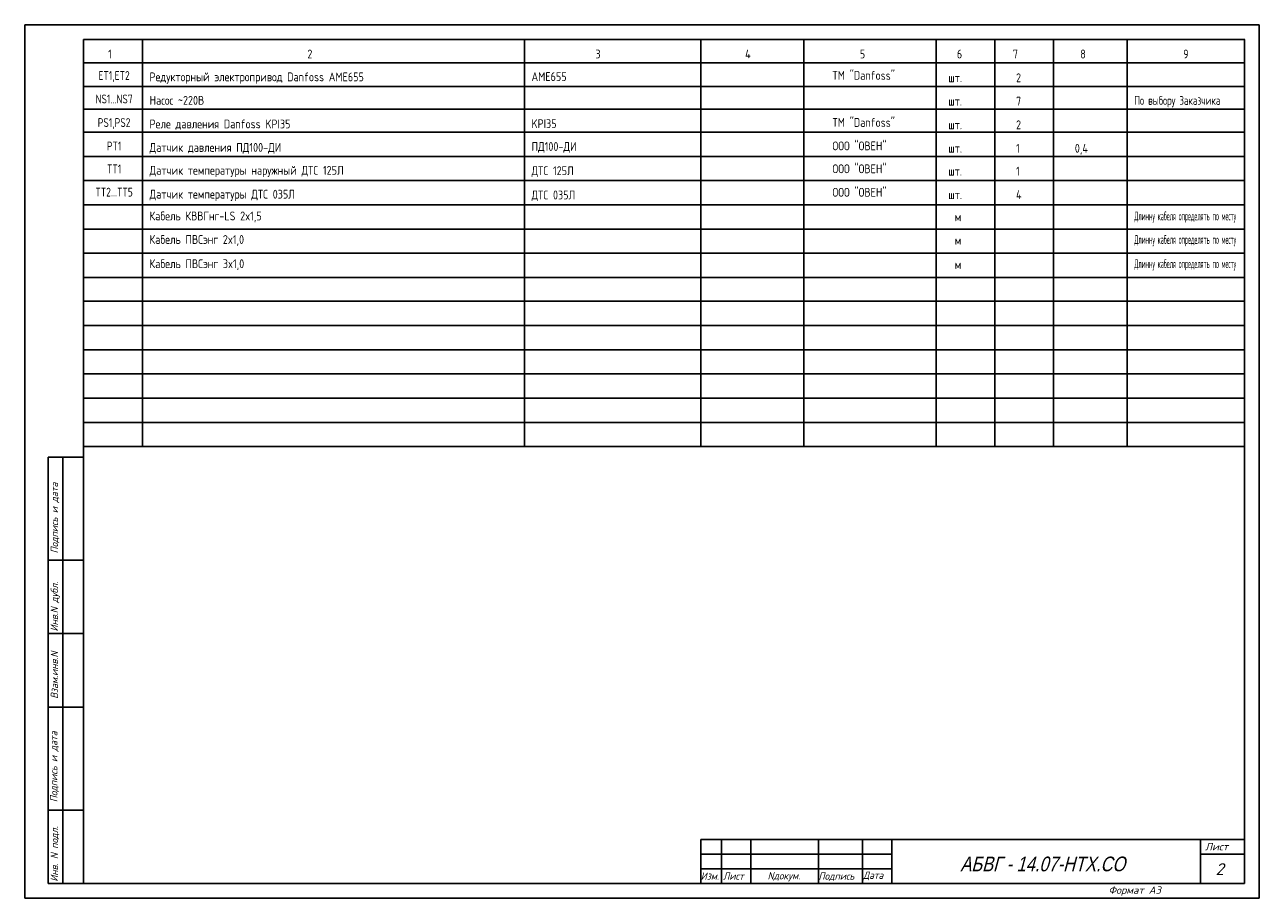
# Model space of a CAD drawing. Header units: millimetres. Extents: x 3779 to 4651, y 1112 to 1409.
# Tile 2 of 2: x 4231 to 4651, y 1112 to 1409. Entities that reach past the tile are written whole.
import ezdxf
from ezdxf.enums import TextEntityAlignment as Align

# ---------------------------------------------------------------- set-up
doc = ezdxf.new("R2010")
doc.units = ezdxf.units.MM
for name, color, linetype in [('_FORMAT OSNOVNAJA', 1, 'Continuous'), ('_TABLITSA OSNOVNAJA', 3, 'Continuous'), ('_TABLITSA TONKAJA', 2, 'Continuous'), ('_TEKST', 2, 'Continuous'), ('Форматка', 4, 'Continuous')]:
    doc.layers.add(name, color=color, linetype=linetype)
doc.layers.add('Слой1', color=10, linetype='Continuous', lineweight=200, plot=False)
doc.styles.add('35', font='romans.shx', dxfattribs={"width": 0.7, "oblique": 15, "height": 3.5})
doc.styles.add('Arial', font='arial.ttf')
doc.styles.add('Romans8', font='romans8.shx', dxfattribs={"width": 0.8, "height": 3})

msp = doc.modelspace()

# ---------------------------------------------------------------- linework, layer by layer
at = {"color": 0, "lineweight": -3}
for p in [(4478.14, 1131.54), (4530.22, 1131.54)]:
    msp.add_line(p, (4502.41, 1131.54), dxfattribs=at)
at = {"layer": '_FORMAT OSNOVNAJA', "color": 7}
msp.add_line((4251.11, 1403.54), (4646.09, 1403.54), dxfattribs=at)
at = {"layer": '_TABLITSA OSNOVNAJA', "color": 7}
for p, q in [((4251.11, 1403.54), (4646.11, 1403.54)), ((4251.11, 1403.54), (4646.11, 1403.54)), ((4271.11, 1265.09), (4271.11, 1403.54)), ((4401.11, 1265.09), (4401.11, 1403.54)), ((4461.11, 1265.09), (4461.11, 1403.54)), ((4496.11, 1265.09), (4496.11, 1403.54)), ((4541.11, 1265.09), (4541.11, 1403.54)), ((4561.11, 1265.09), (4561.11, 1403.54)), ((4581.11, 1265.09), (4581.11, 1403.54)), ((4606.11, 1265.09), (4606.11, 1403.54)), ((4251.11, 1395.54), (4646.11, 1395.54)), ((4251.11, 1395.54), (4646.11, 1395.54)), ((4251.11, 1395.54), (4646.11, 1395.54)), ((4251.18, 1363.78), (4646.09, 1363.78)), ((4251.18, 1355.54), (4646.09, 1355.54)), ((4251.18, 1355.54), (4646.09, 1355.54)), ((4251.18, 1355.54), (4646.09, 1355.54)), ((4251.18, 1347.3), (4646.09, 1347.3)), ((4251.18, 1347.3), (4646.09, 1347.3)), ((4251.18, 1347.3), (4646.09, 1347.3)), ((4251.18, 1339.06), (4646.09, 1339.06)), ((4251.18, 1339.06), (4646.09, 1339.06)), ((4251.18, 1339.06), (4646.09, 1339.06)), ((4251.18, 1330.82), (4646.09, 1330.82)), ((4251.18, 1330.82), (4646.09, 1330.82)), ((4251.18, 1330.82), (4646.09, 1330.82)), ((4251.18, 1322.58), (4646.09, 1322.58)), ((4251.18, 1322.58), (4646.09, 1322.58)), ((4251.18, 1322.58), (4646.09, 1322.58)), ((4251.18, 1306.3), (4646.09, 1306.3)), ((4251.18, 1298.06), (4646.09, 1298.06)), ((4251.18, 1298.06), (4646.09, 1298.06)), ((4251.18, 1298.06), (4646.09, 1298.06)), ((4251.18, 1289.82), (4646.09, 1289.82)), ((4251.18, 1289.82), (4646.09, 1289.82)), ((4251.18, 1289.82), (4646.09, 1289.82)), ((4251.18, 1281.58), (4646.09, 1281.58)), ((4251.18, 1281.58), (4646.09, 1281.58)), ((4251.18, 1281.58), (4646.09, 1281.58)), ((4251.18, 1273.34), (4646.09, 1273.34)), ((4251.18, 1273.34), (4646.09, 1273.34)), ((4251.18, 1273.34), (4646.09, 1273.34)), ((4251.18, 1265.09), (4646.09, 1265.09)), ((4251.18, 1265.09), (4646.09, 1265.09)), ((4251.18, 1265.09), (4646.09, 1265.09))]:
    msp.add_line(p, q, dxfattribs=at)
at = {"layer": '_TABLITSA TONKAJA', "color": 7}
for p, q in [((4251.09, 1395.54), (4646.09, 1395.54)), ((4251.11, 1395.54), (4646.11, 1395.54)), ((4251.11, 1395.54), (4541.11, 1395.54)), ((4646.06, 1387.54), (4251.09, 1387.54)), ((4251.18, 1379.78), (4646.09, 1379.78)), ((4251.18, 1372.03), (4646.09, 1372.03)), ((4251.18, 1314.54), (4646.09, 1314.54))]:
    msp.add_line(p, q, dxfattribs=at)
at = {"layer": 'Слой1', "color": 0, "lineweight": -3}
for p, q in [((4231.09, 1408.54), (4231.09, 1111.54)), ((4231.09, 1408.54), (4231.09, 1111.54)), ((4231.09, 1408.54), (4231.09, 1111.54)), ((4231.09, 1408.54), (4231.09, 1111.54)), ((4651.09, 1408.54), (4651.09, 1111.54)), ((4651.09, 1408.54), (4651.09, 1111.54)), ((4651.09, 1408.54), (4651.09, 1111.54))]:
    msp.add_line(p, q, dxfattribs=at)
at = {"layer": 'Слой1', "color": 0, "linetype": 'ByBlock', "lineweight": -3, "ltscale": 0.4}
for p, q in [((4231.09, 1408.54), (4441.09, 1408.54)), ((4249.79, 1408.54), (4651.09, 1408.54)), ((4231.09, 1111.54), (4441.09, 1111.54)), ((4441.09, 1111.54), (4651.09, 1111.54))]:
    msp.add_line(p, q, dxfattribs=at)
at = {"layer": 'Форматка', "color": 0, "lineweight": -3}
for p, q in [((4251.09, 1116.54), (4251.09, 1403.54)), ((4251.09, 1403.54), (4646.09, 1403.54)), ((4646.09, 1403.54), (4646.09, 1116.54)), ((4251.09, 1261.54), (4239.09, 1261.54)), ((4239.09, 1116.54), (4239.09, 1261.54)), ((4244.09, 1116.54), (4244.09, 1261.54)), ((4251.09, 1226.54), (4239.09, 1226.54)), ((4251.09, 1201.54), (4239.09, 1201.54)), ((4251.09, 1176.54), (4239.09, 1176.54)), ((4251.09, 1141.54), (4239.09, 1141.54)), ((4461.09, 1131.54), (4461.09, 1116.54)), ((4646.09, 1131.54), (4461.09, 1131.54)), ((4468.09, 1131.54), (4468.09, 1116.54)), ((4478.09, 1131.54), (4478.09, 1116.54)), ((4501.09, 1131.54), (4501.09, 1116.54)), ((4516.09, 1131.54), (4516.09, 1116.54)), ((4526.09, 1131.54), (4526.09, 1116.54)), ((4631.09, 1131.54), (4631.09, 1116.54)), ((4646.09, 1131.54), (4631.09, 1131.54)), ((4631.09, 1131.54), (4631.09, 1126.54)), ((4526.09, 1126.54), (4461.09, 1126.54)), ((4631.09, 1126.54), (4646.09, 1126.54)), ((4526.09, 1121.54), (4461.09, 1121.54)), ((4646.09, 1116.54), (4239.09, 1116.54)), ((4526.09, 1116.54), (4461.09, 1116.54)), ((4526.09, 1116.54), (4646.09, 1116.54))]:
    msp.add_line(p, q, dxfattribs=at)

# ---------------------------------------------------------------- texts
at = {"lineweight": -3, "style": 'Arial', "oblique": 15, "width": 0.8}
msp.add_text('АБВГ - 14.07-НТХ.СО ', height=5, dxfattribs=at).set_placement((4606.98, 1123.22), align=Align.MIDDLE_RIGHT)
at = {"layer": '_TEKST', "color": 7, "style": 'Romans8'}
for s, width, p in [('1', 0.8, (4260.11, 1397.07)), ('2', 0.8, (4328.11, 1397.08)), ('3', 0.8, (4426.11, 1397.09)), ('4', 0.8, (4477.11, 1397.09)), ('5', 0.8, (4516.11, 1397.08)), ('6', 0.8, (4549.11, 1397.08)), ('7', 0.8, (4568.11, 1397.08)), ('8', 0.8, (4591.11, 1397.08)), ('9', 0.8, (4626.11, 1397.08)), ('ET1,ET2', 0.75, (4261.5, 1389.77)), ('NS1...NS7', 0.75, (4261.5, 1381.79)), ('PS1,PS2', 0.75, (4261.5, 1373.77)), ('PT1', 0.75, (4261.5, 1365.79)), ('TT1', 0.75, (4261.5, 1358.01)), ('TT2...TT5', 0.75, (4261.5, 1350.13))]:
    msp.add_text(s, height=3, dxfattribs=dict(at, width=width)).set_placement(p, align=Align.CENTER)
at = {"layer": '_TEKST', "color": 7, "ltscale": 0.5, "style": 'Romans8'}
for s, width, p in [('Редукторный электропривод Danfoss AME655', 0.8, (4273.56, 1389.3)), ('AME655', 0.8, (4403.51, 1389.4)), ('ТМ "Danfoss"', 0.8, (4505.9, 1389.82)), ('Насос ~220В', 0.8, (4273.56, 1381.32)), ('По выбору Заказчика', 0.7, (4608.56, 1381.3)), ('Реле давления Danfoss KPI35', 0.8, (4273.56, 1373.3)), ('KPI35', 0.8, (4403.51, 1373.4)), ('ТМ "Danfoss"', 0.8, (4505.9, 1373.82)), ('Датчик давления ПД100-ДИ', 0.8, (4273.56, 1365.32)), ('ПД100-ДИ', 0.8, (4403.51, 1365.64)), ('ООО "ОВЕН"', 0.8, (4505.9, 1365.84)), ('Датчик температуры наружный ДТС 125Л', 0.8, (4273.56, 1357.54)), ('ООО "ОВЕН"', 0.8, (4505.9, 1358.06)), ('ДТС 125Л', 0.8, (4403.51, 1357.4)), ('Датчик температуры ДТС 035Л', 0.8, (4273.56, 1349.42)), ('ООО "ОВЕН"', 0.8, (4505.9, 1350.06)), ('ДТС 035Л', 0.8, (4403.51, 1349.16)), ('Кабель КВВГнг-LS 2x1,5', 0.8, (4273.56, 1342.02)), ('Длинну кабеля определять по месту', 0.4, (4608.56, 1342.02)), ('Кабель ПВСэнг 2x1,0', 0.8, (4273.56, 1334.02)), ('Длинну кабеля определять по месту', 0.4, (4608.56, 1334.02)), ('Кабель ПВСэнг 3x1,0', 0.8, (4273.56, 1325.78)), ('Длинну кабеля определять по месту', 0.4, (4608.56, 1325.78))]:
    msp.add_text(s, height=3, dxfattribs=dict(at, width=width)).set_placement(p)
at = {"layer": '_TEKST', "color": 7, "style": 'Romans8', "width": 0.8}
for s, p in [('шт.', (4545.29, 1389)), ('2', (4568.33, 1389)), ('шт.', (4545.29, 1381.03)), ('7', (4568.33, 1381.03)), ('шт.', (4545.29, 1373)), ('2', (4568.33, 1373)), ('шт.', (4545.29, 1365.03)), ('1', (4568.33, 1365.03)), ('0,4', (4588.33, 1365.03)), ('шт.', (4545.29, 1357.24)), ('1', (4568.33, 1357.24)), ('шт.', (4545.29, 1349.24)), ('4', (4568.33, 1349.24)), ('м', (4547.49, 1341.73)), ('м', (4547.49, 1333.73)), ('м', (4547.49, 1325.49))]:
    msp.add_text(s, height=3, dxfattribs=at).set_placement(p)
at = {"layer": 'Форматка', "color": 0, "lineweight": -3, "style": '35', "oblique": 15, "width": 0.9}
for s, p in [('Подпись и дата', (4242.43, 1228.79)), ('Инв.N дубл.', (4242.43, 1202.25)), ('Взам.инв.N', (4242.43, 1179.37)), ('Подпись и дата', (4242.23, 1144.21)), ('Инв. N подл.', (4242.43, 1117.18))]:
    msp.add_text(s, height=2.5, rotation=90, dxfattribs=at).set_placement(p)
at = {"layer": 'Форматка', "color": 0, "lineweight": -3, "style": '35', "oblique": 15}
for s, height, p in [('Лист', 2.5, (4632.65, 1127.85)), ('2', 4, (4636.2, 1119.47)), ('Формат А3', 2.5, (4599.8, 1113.08))]:
    msp.add_text(s, height=height, dxfattribs=at).set_placement(p)
for s, width, p in [('Изм.', 0.9, (4461.07, 1117.83)), ('Лист', 0.9, (4468.66, 1117.87)), ('Nдокум.', 0.9, (4483.81, 1117.95)), ('Подпись', 0.9, (4501.14, 1117.86)), ('Дата', 0.87, (4516.33, 1118.14))]:
    msp.add_text(s, height=2.5, dxfattribs=dict(at, width=width)).set_placement(p)

doc.saveas('drawing.dxf')
